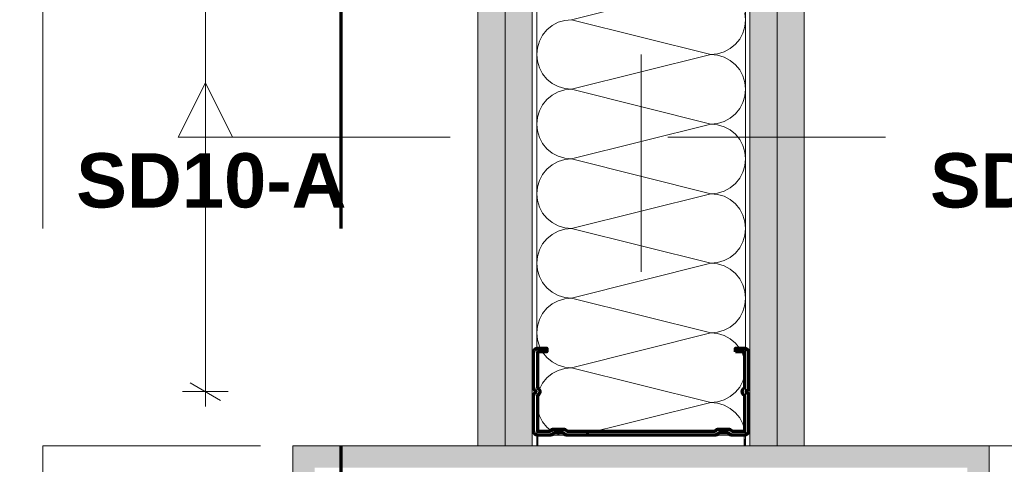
# Model space of a CAD drawing. Header units: metres. Extents: x -0.29 to 8.94, y -1.97 to 1.73.
# Tile 2 of 43: x -0.29 to 0.16, y -1.06 to -0.86. Entities that reach past the tile are written whole.
import ezdxf

# ---------------------------------------------------------------- set-up
doc = ezdxf.new("R2010")
doc.units = ezdxf.units.M
doc.header["$MEASUREMENT"] = 0
for name, pattern in [('Schnittlinie', [0.06, 0.03, -0.015, 0, -0.015]), ('Strichlinie doppelt', [0.109361, 0.052917, -0.021167, 0.014111, -0.021167]), ('Strichlinie eng', [0.023, 0.015, -0.008]), ('Untersicht', [0.02, 0.015, -0.005]), ('Wipeout_Contour', [1, 0, -1])]:
    doc.linetypes.add(name, pattern=pattern)
for name, color, linetype in [('152 - Bemaßung_ Beschriftung.Ausbau', 7, 'Continuous'), ('201 - Marker.Schnitt - versteckt Grundriss u. Detail SD', 7, 'Continuous'), ('301 - Elemente.Linie', 7, 'Continuous'), ('451 - Universal.Achsen Raster', 7, 'Continuous'), ('607 - Struktur.Stütze', 7, 'Continuous'), ('608 - Struktur.Träger', 7, 'Continuous'), ('650 - Abdeckung.Fußboden Aufbau', 7, 'Continuous'), ('660 - Unterkonstruktion.Trockenbau', 7, 'Continuous'), ('Neubau_301 - Elemente.Linie', 7, 'Continuous'), ('Neubau_606 - Struktur.Wand Innen Ausbau', 7, 'Continuous')]:
    doc.layers.add(name, color=color, linetype=linetype)
doc.styles.add('ERSTELLTER_STIL_1', font='txt')
doc.styles.add('ERSTELLTER_STIL_2', font='txt')
doc.dimstyles.new('ERSTELLTER_STIL__2', dxfattribs={"dimtxt": 0.02, "dimasz": 0.01064, "dimexe": 0.18, "dimexo": 0.0625, "dimgap": 0, "dimtad": 1, "dimzin": 0, "dimdsep": 46, "dimtxsty": 'ERSTELLTER_STIL_1', "dimblk": 'ARROWHEAD_2', "dimblk1": 'ARROWHEAD_2', "dimblk2": 'ARROWHEAD_2', "dimcen": 0.09, "dimse1": 1, "dimse2": 1, "dimclrd": 7, "dimclre": 7, "dimclrt": 7, "dimazin": 0, "dimtfac": 1, "dimtdec": 4, "dimtmove": 0, "dimatfit": 3, "dimfxl": 1, "dimtolj": 1, "dimtzin": 0, "dimarcsym": 0})
pattern_1 = [(45, (0, 0), (-0.003535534, 0.003535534), [0, -0.005])]

# ---------------------------------------------------------------- blocks, each defined once
blk = doc.blocks.new('*X1')
at = {"layer": 'Neubau_606 - Struktur.Wand Innen Ausbau', "color": 7, "linetype": 'Continuous', "lineweight": 5}
for p, q in [((0.02474, -0.83969), (-0.03926, -0.85569)), ((0.04074, -0.85569), (0.04043, -0.85257)), ((-0.04815, -0.85839), (-0.05057, -0.86038)), ((-0.04538, -0.85691), (-0.04815, -0.85839)), ((-0.04238, -0.856), (-0.04538, -0.85691)), ((-0.03926, -0.85569), (-0.04238, -0.856)), ((0.02474, -0.87169), (-0.03926, -0.85569)), ((0.03952, -0.86182), (0.04043, -0.85882)), ((0.04043, -0.85882), (0.04074, -0.85569)), ((-0.05256, -0.86281), (-0.05404, -0.86557)), ((-0.05057, -0.86038), (-0.05256, -0.86281)), ((0.03804, -0.86458), (0.03952, -0.86182)), ((-0.05495, -0.86857), (-0.05526, -0.87169)), ((-0.05404, -0.86557), (-0.05495, -0.86857)), ((0.03363, -0.869), (0.03605, -0.86701)), ((0.03605, -0.86701), (0.03804, -0.86458)), ((-0.05526, -0.87169), (-0.05495, -0.87482)), ((0.02474, -0.87169), (-0.03926, -0.88769)), ((0.02474, -0.87169), (0.02786, -0.87139)), ((0.02786, -0.872), (0.02474, -0.87169)), ((0.02786, -0.87139), (0.03086, -0.87048)), ((0.03086, -0.87291), (0.02786, -0.872)), ((0.03086, -0.87048), (0.03363, -0.869)), ((0.03363, -0.87439), (0.03086, -0.87291)), ((-0.05495, -0.87482), (-0.05404, -0.87782)), ((-0.05404, -0.87782), (-0.05256, -0.88058)), ((0.03605, -0.87638), (0.03363, -0.87439)), ((0.03804, -0.87881), (0.03605, -0.87638)), ((-0.05256, -0.88058), (-0.05057, -0.88301)), ((0.03952, -0.88157), (0.03804, -0.87881)), ((0.04043, -0.88457), (0.03952, -0.88157)), ((-0.05057, -0.88301), (-0.04815, -0.885)), ((-0.04815, -0.885), (-0.04538, -0.88648)), ((-0.04538, -0.88648), (-0.04238, -0.88739)), ((0.04074, -0.88769), (0.04043, -0.88457)), ((-0.04815, -0.89039), (-0.05057, -0.89238)), ((-0.04538, -0.88891), (-0.04815, -0.89039)), ((-0.04238, -0.888), (-0.04538, -0.88891)), ((-0.04238, -0.88739), (-0.03926, -0.88769)), ((-0.03926, -0.88769), (-0.04238, -0.888)), ((0.02474, -0.90369), (-0.03926, -0.88769)), ((0.03952, -0.89382), (0.04043, -0.89082)), ((0.04043, -0.89082), (0.04074, -0.88769)), ((-0.05256, -0.89481), (-0.05404, -0.89757)), ((-0.05057, -0.89238), (-0.05256, -0.89481)), ((0.03804, -0.89658), (0.03952, -0.89382)), ((-0.05404, -0.89757), (-0.05495, -0.90057)), ((0.03363, -0.901), (0.03605, -0.89901)), ((0.03605, -0.89901), (0.03804, -0.89658)), ((-0.05495, -0.90057), (-0.05526, -0.90369)), ((-0.05526, -0.90369), (-0.05495, -0.90682)), ((0.02474, -0.90369), (-0.03926, -0.91969)), ((0.02474, -0.90369), (0.02786, -0.90339)), ((0.02786, -0.904), (0.02474, -0.90369)), ((0.02786, -0.90339), (0.03086, -0.90248)), ((0.03086, -0.90491), (0.02786, -0.904)), ((0.03086, -0.90248), (0.03363, -0.901)), ((0.03363, -0.90639), (0.03086, -0.90491)), ((-0.05495, -0.90682), (-0.05404, -0.90982)), ((0.03605, -0.90838), (0.03363, -0.90639)), ((0.03804, -0.91081), (0.03605, -0.90838)), ((-0.05404, -0.90982), (-0.05256, -0.91258)), ((-0.05256, -0.91258), (-0.05057, -0.91501)), ((0.03952, -0.91357), (0.03804, -0.91081)), ((0.04043, -0.91657), (0.03952, -0.91357)), ((-0.05057, -0.91501), (-0.04815, -0.917)), ((-0.04815, -0.917), (-0.04538, -0.91848)), ((-0.04538, -0.91848), (-0.04238, -0.91939)), ((0.04074, -0.91969), (0.04043, -0.91657)), ((-0.04815, -0.92239), (-0.05057, -0.92438)), ((-0.04538, -0.92091), (-0.04815, -0.92239)), ((-0.04238, -0.92), (-0.04538, -0.92091)), ((-0.04238, -0.91939), (-0.03926, -0.91969)), ((-0.03926, -0.91969), (-0.04238, -0.92)), ((0.02474, -0.93569), (-0.03926, -0.91969)), ((0.03952, -0.92582), (0.04043, -0.92282)), ((0.04043, -0.92282), (0.04074, -0.91969)), ((-0.05256, -0.92681), (-0.05404, -0.92957)), ((-0.05057, -0.92438), (-0.05256, -0.92681)), ((0.03804, -0.92858), (0.03952, -0.92582)), ((-0.05404, -0.92957), (-0.05495, -0.93257)), ((0.03363, -0.933), (0.03605, -0.93101)), ((0.03605, -0.93101), (0.03804, -0.92858)), ((-0.05495, -0.93257), (-0.05526, -0.93569)), ((-0.05526, -0.93569), (-0.05495, -0.93882)), ((0.02474, -0.93569), (-0.03926, -0.95169)), ((0.02474, -0.93569), (0.02786, -0.93539)), ((0.02786, -0.936), (0.02474, -0.93569)), ((0.02786, -0.93539), (0.03086, -0.93448)), ((0.03086, -0.93691), (0.02786, -0.936)), ((0.03086, -0.93448), (0.03363, -0.933)), ((-0.05495, -0.93882), (-0.05404, -0.94182)), ((0.03363, -0.93839), (0.03086, -0.93691)), ((0.03605, -0.94038), (0.03363, -0.93839)), ((0.03804, -0.94281), (0.03605, -0.94038)), ((-0.05404, -0.94182), (-0.05256, -0.94458)), ((-0.05256, -0.94458), (-0.05057, -0.94701)), ((0.03952, -0.94557), (0.03804, -0.94281)), ((0.04043, -0.94857), (0.03952, -0.94557)), ((-0.05057, -0.94701), (-0.04815, -0.949)), ((-0.04815, -0.949), (-0.04538, -0.95048)), ((0.04074, -0.95169), (0.04043, -0.94857)), ((-0.04815, -0.95439), (-0.05057, -0.95638)), ((-0.04538, -0.95291), (-0.04815, -0.95439)), ((-0.04538, -0.95048), (-0.04238, -0.95139)), ((-0.04238, -0.952), (-0.04538, -0.95291)), ((-0.04238, -0.95139), (-0.03926, -0.95169)), ((-0.03926, -0.95169), (-0.04238, -0.952)), ((0.02474, -0.96769), (-0.03926, -0.95169)), ((0.04043, -0.95482), (0.04074, -0.95169)), ((-0.05256, -0.95881), (-0.05404, -0.96157)), ((-0.05057, -0.95638), (-0.05256, -0.95881)), ((0.03804, -0.96058), (0.03952, -0.95782)), ((0.03952, -0.95782), (0.04043, -0.95482)), ((-0.05404, -0.96157), (-0.05495, -0.96457)), ((0.03363, -0.965), (0.03605, -0.96301)), ((0.03605, -0.96301), (0.03804, -0.96058)), ((-0.05495, -0.96457), (-0.05526, -0.96769)), ((-0.05526, -0.96769), (-0.05495, -0.97082)), ((0.02474, -0.96769), (-0.03926, -0.98369)), ((0.02474, -0.96769), (0.02786, -0.96739)), ((0.02786, -0.968), (0.02474, -0.96769)), ((0.02786, -0.96739), (0.03086, -0.96648)), ((0.03086, -0.96891), (0.02786, -0.968)), ((0.03086, -0.96648), (0.03363, -0.965)), ((-0.05495, -0.97082), (-0.05404, -0.97382)), ((0.03363, -0.97039), (0.03086, -0.96891)), ((0.03605, -0.97238), (0.03363, -0.97039)), ((0.03804, -0.97481), (0.03605, -0.97238)), ((-0.05404, -0.97382), (-0.05256, -0.97658)), ((-0.05256, -0.97658), (-0.05057, -0.97901)), ((0.03952, -0.97757), (0.03804, -0.97481)), ((-0.05057, -0.97901), (-0.04815, -0.981)), ((-0.04815, -0.981), (-0.04538, -0.98248)), ((0.04043, -0.98057), (0.03952, -0.97757)), ((0.04074, -0.98369), (0.04043, -0.98057)), ((-0.04815, -0.98639), (-0.05057, -0.98838)), ((-0.04538, -0.98491), (-0.04815, -0.98639)), ((-0.04538, -0.98248), (-0.04238, -0.98339)), ((-0.04238, -0.984), (-0.04538, -0.98491)), ((-0.04238, -0.98339), (-0.03926, -0.98369)), ((-0.03926, -0.98369), (-0.04238, -0.984)), ((0.02474, -0.99969), (-0.03926, -0.98369)), ((0.04043, -0.98682), (0.04074, -0.98369)), ((-0.05256, -0.99081), (-0.05404, -0.99357)), ((-0.05057, -0.98838), (-0.05256, -0.99081)), ((0.03804, -0.99258), (0.03952, -0.98982)), ((0.03952, -0.98982), (0.04043, -0.98682)), ((-0.05404, -0.99357), (-0.05495, -0.99657)), ((0.03363, -0.997), (0.03605, -0.99501)), ((0.03605, -0.99501), (0.03804, -0.99258)), ((-0.05495, -0.99657), (-0.05526, -0.99969)), ((-0.05526, -0.99969), (-0.05495, -1.00282)), ((0.02474, -0.99969), (-0.03926, -1.01569)), ((0.02474, -0.99969), (0.02786, -0.99939)), ((0.02786, -1), (0.02474, -0.99969)), ((0.02786, -0.99939), (0.03086, -0.99848)), ((0.03086, -1.00091), (0.02786, -1)), ((0.03086, -0.99848), (0.03363, -0.997)), ((-0.05495, -1.00282), (-0.05404, -1.00582)), ((0.03363, -1.00239), (0.03086, -1.00091)), ((0.03605, -1.00438), (0.03363, -1.00239)), ((0.03804, -1.00681), (0.03605, -1.00438)), ((-0.05404, -1.00582), (-0.05256, -1.00858)), ((-0.05256, -1.00858), (-0.05057, -1.01101)), ((0.03952, -1.00957), (0.03804, -1.00681)), ((-0.05057, -1.01101), (-0.04815, -1.013)), ((-0.04815, -1.013), (-0.04538, -1.01448)), ((0.04043, -1.01257), (0.03952, -1.00957)), ((0.04074, -1.01569), (0.04043, -1.01257)), ((-0.04538, -1.01691), (-0.04815, -1.01839)), ((-0.04538, -1.01448), (-0.04238, -1.01539)), ((-0.04238, -1.016), (-0.04538, -1.01691)), ((-0.04238, -1.01539), (-0.03926, -1.01569)), ((-0.03926, -1.01569), (-0.04238, -1.016)), ((0.02474, -1.03169), (-0.03926, -1.01569)), ((0.04043, -1.01882), (0.04074, -1.01569)), ((-0.05057, -1.02038), (-0.05256, -1.02281)), ((-0.04815, -1.01839), (-0.05057, -1.02038)), ((0.03804, -1.02458), (0.03952, -1.02182)), ((0.03952, -1.02182), (0.04043, -1.01882)), ((-0.05404, -1.02557), (-0.05495, -1.02857)), ((-0.05256, -1.02281), (-0.05404, -1.02557)), ((0.03363, -1.029), (0.03605, -1.02701)), ((0.03605, -1.02701), (0.03804, -1.02458)), ((-0.05495, -1.02857), (-0.05526, -1.03169)), ((-0.05526, -1.03169), (-0.05495, -1.03482)), ((0.02474, -1.03169), (-0.03926, -1.04769)), ((0.02474, -1.03169), (0.02786, -1.03139)), ((0.02786, -1.032), (0.02474, -1.03169)), ((0.02786, -1.03139), (0.03086, -1.03048)), ((0.03086, -1.03048), (0.03363, -1.029)), ((-0.05495, -1.03482), (-0.05404, -1.03782)), ((0.03086, -1.03291), (0.02786, -1.032)), ((0.03363, -1.03439), (0.03086, -1.03291)), ((0.03605, -1.03638), (0.03363, -1.03439)), ((-0.05404, -1.03782), (-0.05256, -1.04058)), ((-0.05256, -1.04058), (-0.05057, -1.04301)), ((0.03804, -1.03881), (0.03605, -1.03638)), ((0.03952, -1.04157), (0.03804, -1.03881)), ((-0.05057, -1.04301), (-0.04815, -1.045)), ((-0.04815, -1.045), (-0.04538, -1.04648)), ((0.04043, -1.04457), (0.03952, -1.04157)), ((0.04074, -1.04769), (0.04043, -1.04457)), ((-0.04538, -1.04891), (-0.04815, -1.05039)), ((-0.04538, -1.04648), (-0.04238, -1.04739)), ((-0.04238, -1.048), (-0.04538, -1.04891)), ((-0.04238, -1.04739), (-0.03926, -1.04769)), ((-0.03926, -1.04769), (-0.04238, -1.048)), ((-0.02326, -1.05169), (-0.03926, -1.04769)), ((0.04043, -1.05082), (0.04074, -1.04769)), ((-0.04815, -1.05039), (-0.04974, -1.05169)), ((0.04017, -1.05169), (0.04043, -1.05082))]:
    blk.add_line(p, q, dxfattribs=at)
blk = doc.blocks.new('*D6')
at = {"layer": '152 - Bemaßung_ Beschriftung.Ausbau', "color": 7, "linetype": 'Continuous', "lineweight": 5}
for p, q in [((0.29507, -0.30265), (0.30907, -0.31074)), ((0.31257, -0.30669), (0.29157, -0.30669)), ((0.30207, -1.05169), (0.30207, -0.30669)), ((0.29507, -1.04765), (0.30907, -1.05574)), ((0.31257, -1.05169), (0.29157, -1.05169)), ((0.30207, -1.05854), (0.30207, -1.05169))]:
    blk.add_line(p, q, dxfattribs=at)
at = {"layer": '152 - Bemaßung_ Beschriftung.Ausbau', "color": 7, "lineweight": 5, "insert": (0.29829, -0.69938), "char_height": 0.02, "attachment_point": 7, "rotation": 90, "style": 'ERSTELLTER_STIL_1'}
blk.add_mtext('\\A1;{\\pql;\\fArial|b0|i0|c0|p38;74\\fArial|b0|i0|c0|p38;\\A1{\\H.66x;\\S5^  ;}}', dxfattribs=at)
blk = doc.blocks.new('ARROWHEAD_2')
at = {"color": 0, "linetype": 'Continuous', "lineweight": 0}
for p, q in [((-0.378, -0.655), (0.378, 0.655)), ((0, 0), (-1, 0))]:
    blk.add_line(p, q, dxfattribs=at)
blk = doc.blocks.new('*D10')
at = {"layer": '152 - Bemaßung_ Beschriftung.Ausbau', "color": 7, "linetype": 'Continuous', "lineweight": 5}
for p, q in [((0.38351, 1.02426), (0.36951, 1.03235)), ((0.37651, 1.02831), (0.37651, 1.03515)), ((0.38701, 1.02831), (0.36601, 1.02831)), ((0.37651, -1.05169), (0.37651, 1.02831)), ((0.36951, -1.04765), (0.38351, -1.05574)), ((0.38701, -1.05169), (0.36601, -1.05169)), ((0.37651, -1.05854), (0.37651, -1.05169))]:
    blk.add_line(p, q, dxfattribs=at)
at = {"layer": '152 - Bemaßung_ Beschriftung.Ausbau', "color": 7, "lineweight": 5, "insert": (0.37251, -0.0383), "char_height": 0.02, "attachment_point": 7, "rotation": 90, "style": 'ERSTELLTER_STIL_1'}
blk.add_mtext('\\A1;{\\pql;\\fArial|b0|i0|c0|p38;2,08}', dxfattribs=at)
blk = doc.blocks.new('*D11')
at = {"layer": '152 - Bemaßung_ Beschriftung.Ausbau', "color": 7, "linetype": 'Continuous', "lineweight": 5}
for p, q in [((0.22007, -0.33465), (0.23407, -0.34274)), ((0.23757, -0.33869), (0.21657, -0.33869)), ((0.22707, -1.05169), (0.22707, -0.33869)), ((0.22007, -1.04765), (0.23407, -1.05574)), ((0.23757, -1.05169), (0.21657, -1.05169)), ((0.22707, -1.05854), (0.22707, -1.05169))]:
    blk.add_line(p, q, dxfattribs=at)
at = {"layer": '152 - Bemaßung_ Beschriftung.Ausbau', "color": 7, "lineweight": 5, "insert": (0.2233, -0.71538), "char_height": 0.02, "attachment_point": 7, "rotation": 90, "style": 'ERSTELLTER_STIL_1'}
blk.add_mtext('\\A1;{\\pql;\\fArial|b0|i0|c0|p38;71\\fArial|b0|i0|c0|p38;\\A1{\\H.66x;\\S3^  ;}}', dxfattribs=at)
blk = doc.blocks.new('*D16')
at = {"layer": '152 - Bemaßung_ Beschriftung.Ausbau', "color": 7, "linetype": 'Continuous', "lineweight": 5}
for p, q in [((-0.2145, -0.53765), (-0.2005, -0.54574)), ((-0.197, -0.54169), (-0.218, -0.54169)), ((-0.2075, -1.02669), (-0.2075, -0.54169)), ((-0.2145, -1.02265), (-0.2005, -1.03074)), ((-0.197, -1.02669), (-0.218, -1.02669)), ((-0.2075, -1.03354), (-0.2075, -1.02669))]:
    blk.add_line(p, q, dxfattribs=at)
at = {"layer": '152 - Bemaßung_ Beschriftung.Ausbau', "color": 7, "lineweight": 5, "insert": (-0.21117, -0.80438), "char_height": 0.02, "attachment_point": 7, "rotation": 90, "style": 'ERSTELLTER_STIL_1'}
blk.add_mtext('\\A1;{\\pql;\\fArial|b0|i0|c0|p38;48\\fArial|b0|i0|c0|p38;\\A1{\\H.66x;\\S5^  ;}}', dxfattribs=at)

msp = doc.modelspace()

# ---------------------------------------------------------------- hatches: boundary and pattern name
at = {"layer": '607 - Struktur.Stütze', "linetype": 'Continuous', "lineweight": 5}
h = msp.add_hatch(dxfattribs=at)
h.set_pattern_fill('Gips_0001', style=0, pattern_type=2)
h.set_pattern_definition(pattern_1)
h.paths.add_polyline_path([(-0.16726, -1.34168), (-0.15726, -1.34168), (-0.15726, -1.06169), (0.14274, -1.06169), (0.14274, -1.86169), (0.08774, -1.86169), (0.08774, -1.87169), (0.15274, -1.87169), (0.15274, -1.20168), (0.14276, -1.20168), (0.14276, -1.07168), (0.15274, -1.07168), (0.15274, -1.05169), (-0.16726, -1.05169)])
at = {"layer": 'Neubau_606 - Struktur.Wand Innen Ausbau', "linetype": 'Continuous', "lineweight": 5}
h = msp.add_hatch(dxfattribs=at)
h.set_pattern_fill('Gips_0001', style=0, pattern_type=2)
h.set_pattern_definition(pattern_1)
h.paths.add_polyline_path([(-0.08227, -0.30669), (-0.06977, -0.30669), (-0.06977, -1.05169), (-0.08227, -1.05169)])
h = msp.add_hatch(dxfattribs=at)
h.set_pattern_fill('Gips_0001', style=0, pattern_type=2)
h.set_pattern_definition(pattern_1)
h.paths.add_polyline_path([(-0.06977, -0.30669), (-0.05727, -0.30669), (-0.05727, -1.05169), (-0.06977, -1.05169)])
h = msp.add_hatch(dxfattribs=at)
h.set_pattern_fill('Gips_0001', style=0, pattern_type=2)
h.set_pattern_definition(pattern_1)
h.paths.add_polyline_path([(0.05523, -0.30669), (0.05523, -1.05169), (0.04273, -1.05169), (0.04273, -0.30669)])
h = msp.add_hatch(dxfattribs=at)
h.set_pattern_fill('Gips_0001', style=0, pattern_type=2)
h.set_pattern_definition(pattern_1)
h.paths.add_polyline_path([(0.06773, -0.30669), (0.06773, -1.05169), (0.05523, -1.05169), (0.05523, -0.30669)])

# ---------------------------------------------------------------- linework, layer by layer
at = {"layer": '201 - Marker.Schnitt - versteckt Grundriss u. Detail SD', "color": 7, "linetype": 'Schnittlinie', "lineweight": 13}
msp.add_line((-0.195, -0.90976), (0.17783, -0.90976), dxfattribs=at)
at = {"layer": '301 - Elemente.Linie', "color": 160, "linetype": 'Strichlinie eng', "lineweight": 70, "true_color": 0x3232ff, "flags": 128}
msp.add_lwpolyline([(-0.14532, 1.54831), (-0.14532, -1.97169)], dxfattribs=at)
at = {"layer": '607 - Struktur.Stütze', "color": 7, "linetype": 'Continuous', "lineweight": 5}
msp.add_lwpolyline([(0.15274, -1.07168), (0.15274, -1.05169), (-0.16726, -1.05169), (-0.16726, -1.34168)], dxfattribs=at)
at = {"layer": '608 - Struktur.Träger', "color": 7, "linetype": 'Untersicht', "lineweight": 13}
msp.add_line((-0.28226, -1.05169), (1.18274, -1.05169), dxfattribs=at)
at = {"layer": '650 - Abdeckung.Fußboden Aufbau', "color": 7, "linetype": 'Continuous', "lineweight": 13}
for points in [[(-0.28226, -1.34168), (-0.16726, -1.34168), (-0.16726, -1.05169), (-0.00726, -1.05169)], [(-0.00726, -1.05169), (0.15274, -1.05169), (0.15274, -1.07168), (1.18274, -1.07168)]]:
    msp.add_lwpolyline(points, dxfattribs=at)
at = {"layer": 'Neubau_301 - Elemente.Linie', "color": 1, "linetype": 'Continuous', "lineweight": 5}
for p, q in [((-0.08227, -0.30669), (-0.08227, -1.05169)), ((-0.06977, -0.30669), (-0.06977, -1.05169)), ((-0.05727, -0.30669), (-0.05727, -1.05169)), ((-0.05526, -0.30669), (-0.05526, -1.05169)), ((0.04074, -0.30669), (0.04074, -1.05169)), ((0.04273, -0.30669), (0.04273, -1.05169)), ((0.05523, -0.30669), (0.05523, -1.05169)), ((0.06773, -0.30669), (0.06773, -1.05169)), ((-0.08227, -1.05169), (-0.06977, -1.05169)), ((-0.06977, -1.05169), (-0.05727, -1.05169)), ((0.04273, -1.05169), (0.05523, -1.05169)), ((0.05523, -1.05169), (0.06773, -1.05169))]:
    msp.add_line(p, q, dxfattribs=at)
at = {"layer": 'Neubau_606 - Struktur.Wand Innen Ausbau', "color": 1, "linetype": 'Continuous', "lineweight": 13}
for p, q in [((-0.06976, -1.05169), (-0.08226, -1.05169)), ((-0.05726, -1.05169), (-0.06976, -1.05169)), ((0.04274, -1.05169), (-0.05726, -1.05169)), ((0.05524, -1.05169), (0.04274, -1.05169)), ((0.06774, -1.05169), (0.05524, -1.05169))]:
    msp.add_line(p, q, dxfattribs=at)
at = {"layer": 'Neubau_606 - Struktur.Wand Innen Ausbau', "color": 1, "linetype": 'Continuous', "lineweight": 5}
for p, q in [((-0.02226, -1.05169), (-0.07726, -1.05169)), ((0.00774, -1.05169), (-0.02226, -1.05169)), ((0.06274, -1.05169), (0.00774, -1.05169))]:
    msp.add_line(p, q, dxfattribs=at)

# ---------------------------------------------------------------- block references
at = {"layer": 'Neubau_606 - Struktur.Wand Innen Ausbau', "color": 7, "linetype": 'Continuous', "lineweight": 5}
msp.add_blockref('*X1', (0, 0), dxfattribs=at)

# ---------------------------------------------------------------- texts
at = {"layer": '201 - Marker.Schnitt - versteckt Grundriss u. Detail SD', "color": 7, "lineweight": 13, "char_height": 0.025, "style": 'ERSTELLTER_STIL_2'}
for s, insert, attachment_point in [('\\A1;{\\pqr;\\pt0;\\fArial|b1|i0|c0|p38;SD10-A}', (-0.14268, -0.94242), 9), ('\\A1;{\\pql;\\pt0;\\fArial|b1|i0|c0|p38;SD10-A}', (0.12552, -0.94242), 7)]:
    msp.add_mtext(s, dxfattribs=dict(at, insert=insert, attachment_point=attachment_point))

# ---------------------------------------------------------------- next in the draw order: wipeouts: each hides what was drawn before it
at = {"color": 254, "linetype": 'Wipeout_Contour', "lineweight": 0, "ltscale": 3.452094}
msp.add_wipeout([(-0.22, -0.90976), (-0.195, -0.90976), (-0.2075, -0.88476)], dxfattribs=at).dxf.layer = '201 - Marker.Schnitt - versteckt Grundriss u. Detail SD'
at = {"color": 254, "linetype": 'Wipeout_Contour', "lineweight": 0, "ltscale": 4.744121}
msp.add_wipeout([(-0.05467, -1.04669), (-0.05467, -1.05169), (0.04013, -1.05169), (0.04013, -1.04669)], dxfattribs=at).dxf.layer = '660 - Unterkonstruktion.Trockenbau'

# ---------------------------------------------------------------- next in the draw order: linework, layer by layer
at = {"color": 7, "linetype": 'Strichlinie eng', "lineweight": 9}
msp.add_lwpolyline([(-0.28226, 1.54831), (-0.28226, -1.97169), (1.18274, -1.97169), (1.18274, 1.54831)], close=True, dxfattribs=at)
at = {"layer": '201 - Marker.Schnitt - versteckt Grundriss u. Detail SD', "color": 7, "linetype": 'Continuous', "lineweight": 13, "flags": 128}
msp.add_lwpolyline([(-0.22, -0.90976), (-0.195, -0.90976), (-0.2075, -0.88476)], close=True, dxfattribs=at)
at = {"layer": '451 - Universal.Achsen Raster', "color": 160, "linetype": 'Strichlinie doppelt', "lineweight": 9, "true_color": 0x3232ff}
msp.add_line((-0.00726, -1.97169), (-0.00726, 1.54831), dxfattribs=at)
at = {"layer": '660 - Unterkonstruktion.Trockenbau', "color": 7, "linetype": 'Continuous', "lineweight": 70, "flags": 128}
msp.add_lwpolyline([(0.03613, -1.00844), (0.03613, -1.00669), (0.04013, -1.00669, -0.414214), (0.04213, -1.00869), (0.04213, -1.02475, -0.267949), (0.04113, -1.02648, 0.57735), (0.04113, -1.02691, -0.267949), (0.04213, -1.02864), (0.04213, -1.04469, -0.414214), (0.04013, -1.04669), (0.03463, -1.04669, -0.250492), (0.03297, -1.04581, 0.250492), (0.03276, -1.04569), (0.0285, -1.04569, 0.250492), (0.02829, -1.04581, -0.250492), (0.02663, -1.04669), (-0.04117, -1.04669, -0.250492), (-0.04283, -1.04581, 0.250492), (-0.04304, -1.04569), (-0.0473, -1.04569, 0.250492), (-0.04751, -1.04581, -0.250492), (-0.04917, -1.04669), (-0.05467, -1.04669, -0.414214), (-0.05667, -1.04469), (-0.05667, -1.02864, -0.267949), (-0.05567, -1.02691, 0.57735), (-0.05567, -1.02648, -0.267949), (-0.05667, -1.02475), (-0.05667, -1.00869, -0.414214), (-0.05467, -1.00669), (-0.05067, -1.00669), (-0.05067, -1.00844), (-0.05467, -1.00844, 0.414214), (-0.05492, -1.00869), (-0.05492, -1.02475, 0.267949), (-0.0548, -1.02496, -0.57735), (-0.0548, -1.02843, 0.267949), (-0.05492, -1.02864), (-0.05492, -1.04469, 0.414214), (-0.05467, -1.04494), (-0.04917, -1.04494, 0.250492), (-0.04896, -1.04483, -0.250492), (-0.0473, -1.04394), (-0.04304, -1.04394, -0.250492), (-0.04138, -1.04483, 0.250492), (-0.04117, -1.04494), (0.02663, -1.04494, 0.250492), (0.02684, -1.04483, -0.250492), (0.0285, -1.04394), (0.03276, -1.04394, -0.250492), (0.03442, -1.04483, 0.250492), (0.03463, -1.04494), (0.04013, -1.04494, 0.414214), (0.04038, -1.04469), (0.04038, -1.02864, 0.267949), (0.04025, -1.02843, -0.57735), (0.04025, -1.02496, 0.267949), (0.04038, -1.02475), (0.04038, -1.00869, 0.414214), (0.04013, -1.00844)], format="xyb", close=True, dxfattribs=at)
at = {"layer": '660 - Unterkonstruktion.Trockenbau', "color": 7, "linetype": 'Continuous', "lineweight": 5, "flags": 128}
msp.add_lwpolyline([(-0.05467, -1.04669), (-0.05467, -1.05169), (0.04013, -1.05169), (0.04013, -1.04669)], close=True, dxfattribs=at)

# ---------------------------------------------------------------- next in the draw order: dimensions: what is measured, and where the dimension line sits
at = {"layer": '152 - Bemaßung_ Beschriftung.Ausbau', "color": 7, "linetype": 'Continuous', "lineweight": 5}
for base, p1, p2, picture, middle in [((0.37651, 1.02831), (-0.08227, -1.05169), (-0.16726, 1.02831), '*D10', (0.36251, -0.01232)), ((0.3020717, -0.3066945), (-0.0822712, -1.0516946), (0.0677288, -0.3066945), '*D6', (0.2880717, -0.6571213)), ((0.22707, -0.33869), (-0.08227, -1.05169), (0.06773, -0.33869), '*D11', (0.21307, -0.67312)), ((-0.20749602, -0.54169458), (-0.00727122, -1.02669464), (-0.00727122, -0.54169458), '*D16', (-0.22149602, -0.76212136))]:
    dim = msp.add_linear_dim(base=base, p1=p1, p2=p2, angle=90, dimstyle='ERSTELLTER_STIL__2', dxfattribs=at)
    dim.commit()
    dim.dimension.update_dxf_attribs({"geometry": picture, "text_midpoint": middle, "dimtype": 160, "text_rotation": 90})

doc.saveas('drawing.dxf')
